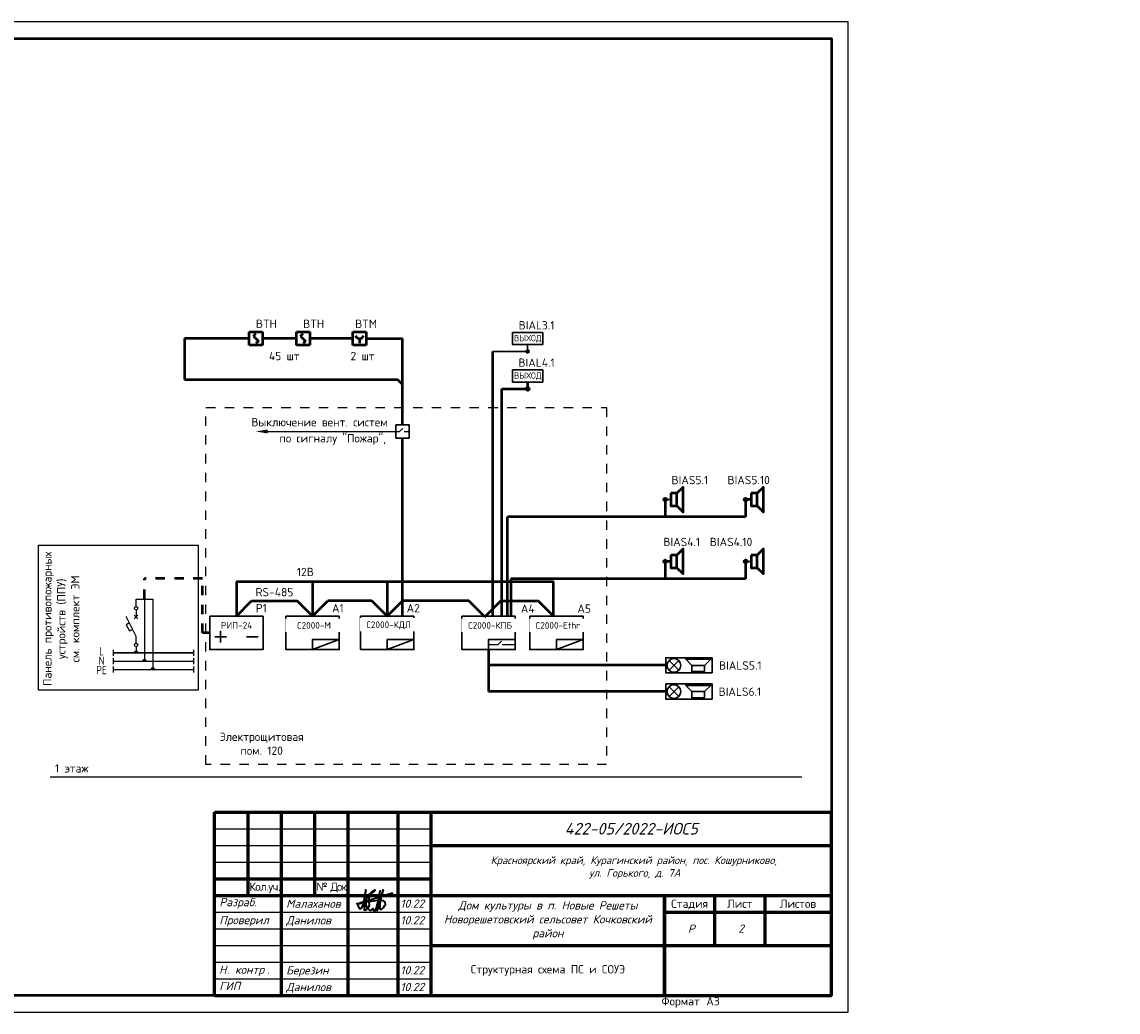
# Paper-space layout 'СО11' of a CAD drawing. Header units: millimetres. Extents: x -251634 to 540694, y -6316 to 23384.
# Tile 2 of 4: x -234406 to -201537, y -6316 to 23384. Entities that reach past the tile are written whole.
import ezdxf
from ezdxf.enums import TextEntityAlignment as Align

# ---------------------------------------------------------------- set-up
doc = ezdxf.new("R2010")
doc.units = ezdxf.units.MM
doc.set_wipeout_variables(frame=1)
doc.linetypes.add('Dashed', pattern=[564.444447, 282.222223, -282.222223])
for name, color, linetype, lineweight in [('....ТЕКСТ', 7, 'Continuous', 15), ('1', 7, 'Continuous', 25), ('_разбивка', 5, 'Continuous', 25), ('Основной АППЗ', 250, 'Continuous', 20), ('подпись_Ном._пера__5', 251, 'Continuous', 18)]:
    doc.layers.add(name, color=color, linetype=linetype, lineweight=lineweight)
for name, color, linetype in [('226-1-Основной', 7, 'Continuous'), ('_0', 7, 'Continuous'), ('RS-485 АППЗ', 5, 'Continuous'), ('Проводки 220', 14, 'Continuous'), ('Штампы', 7, 'Continuous')]:
    doc.layers.add(name, color=color, linetype=linetype)
doc.layers.add('ПС', color=7, linetype='Continuous', lineweight=30, true_color=0x991b1e)
doc.layers.add('СОУЭ', color=7, linetype='Continuous', true_color=0x136734)
doc.styles.add('GOST изосп', font='isocpeui.ttf')
doc.styles.add('ISOCPEUR', font='isocpeur.ttf', dxfattribs={"height": 250})
doc.styles.add('XREF1$0$Standard', font='isocpeur.ttf')
doc.styles.add('Инна', font='isocpeur.ttf')

# ---------------------------------------------------------------- blocks, each defined once
blk = doc.blocks.new('*U61')
at = {"lineweight": 50}
for p, q in [((5, 155), (20, 155)), ((5, 155), (5, 90)), ((5, 90), (20, 90)), ((8, 5), (8, 90)), ((13, 5), (13, 90)), ((8, 65), (20, 65)), ((8, 30), (20, 30)), ((8, 5), (20, 5))]:
    blk.add_line(p, q, dxfattribs=at)
for p, q in [((10, 155), (10, 90)), ((15, 155), (15, 90)), ((10, 145), (20, 145)), ((10, 130), (20, 130)), ((10, 110), (20, 110))]:
    blk.add_line(p, q)
blk.add_lwpolyline([(0, 0), (420, 0), (420, 297), (0, 297)], close=True)
blk.add_lwpolyline([(20, 292), (415, 292), (415, 5), (20, 5)], close=True, dxfattribs=at)
at = {"style": 'XREF1$0$Standard'}
for s, p in [('Согласовано', (7.95, 102.07)), ('Взам.инв. N', (10.5, 77.5)), ('Подпись и дата', (10.5, 47.5)), ('Инв.N подл.', (10.5, 17.5))]:
    blk.add_text(s, height=2.5, rotation=90, dxfattribs=at).set_placement(p, align=Align.MIDDLE_CENTER)
blk.add_text('Формат', height=2.5, dxfattribs=at).set_placement((364.02, 2))
blk.add_text('А3', height=2.5, dxfattribs=at).set_placement((381.51, 2), align=Align.RIGHT)
blk = doc.blocks.new('светозвук')
at = {"color": 0}
blk.add_wipeout([(-94614, -45180), (-94614, -44728), (-93227, -44728), (-93227, -45180)], dxfattribs=at)
at = {"layer": 'СОУЭ', "color": 116, "lineweight": 30, "true_color": 0x136734}
for p, q in [((-93616, -44806), (-93326, -45095)), ((-93616, -45095), (-93326, -44806))]:
    blk.add_line(p, q, dxfattribs=at)
at = {"color": 116, "lineweight": 30, "true_color": 0x136734}
blk.add_wipeout([(-94387, -44763), (-94012, -44763), (-94012, -44950), (-93825, -45138), (-94575, -45138), (-94387, -44950)], dxfattribs=at).dxf.layer = 'СОУЭ'
at = {"layer": 'СОУЭ', "color": 116, "lineweight": 30, "true_color": 0x136734}
for p, q in [((-94012, -44950), (-94387, -44950)), ((-93825, -45138), (-94575, -45138))]:
    blk.add_line(p, q, dxfattribs=at)
blk.add_lwpolyline([(-94614, -45180), (-93227, -45180), (-93227, -44728), (-94614, -44728)], close=True, dxfattribs=at)
at = {"layer": 'СОУЭ', "color": 116, "lineweight": 30, "true_color": 0x136734, "flags": 128}
blk.add_lwpolyline([(-94387, -44763), (-94012, -44763), (-94012, -44950), (-93825, -45138), (-94575, -45138), (-94387, -44950)], close=True, dxfattribs=at)
at = {"layer": 'СОУЭ', "color": 116, "lineweight": 30, "true_color": 0x136734}
blk.add_circle((-93471, -44950), 205, dxfattribs=at)
blk = doc.blocks.new('дин')
at = {"color": 116, "lineweight": 50, "true_color": 0x136734}
blk.add_wipeout([(-11172, 61133), (-11172, 61508), (-10985, 61508), (-10797, 61696), (-10797, 60946), (-10985, 61133)], dxfattribs=at).dxf.layer = 'СОУЭ'
at = {"layer": 'СОУЭ', "color": 116, "lineweight": 50, "true_color": 0x136734}
for p, q in [((-10985, 61508), (-10985, 61133)), ((-10797, 61696), (-10797, 60946))]:
    blk.add_line(p, q, dxfattribs=at)
at = {"layer": 'СОУЭ', "color": 116, "lineweight": 50, "true_color": 0x136734, "flags": 128}
blk.add_lwpolyline([(-11172, 61133), (-11172, 61508), (-10985, 61508), (-10797, 61696), (-10797, 60946), (-10985, 61133)], close=True, dxfattribs=at)
blk = doc.blocks.new('табловых')
at = {"color": 219, "true_color": 0x642165}
blk.add_wipeout([(340774, -619493), (340774, -619008), (341984, -619008), (341984, -619493)], dxfattribs=at).dxf.layer = 'ПС'
at = {"layer": 'ПС', "color": 219, "true_color": 0x642165}
blk.add_lwpolyline([(340774, -619008), (341984, -619008), (341984, -619493), (340774, -619493)], close=True, dxfattribs=at)
at = {"layer": 'ПС', "color": 219, "true_color": 0x642165, "insert": (341384, -619258), "char_height": 250, "attachment_point": 5, "style": 'ISOCPEUR', "bg_fill": 3, "box_fill_scale": 1, "bg_fill_color": 256, "bg_fill_transparency": 0}
blk.add_mtext_dynamic_manual_height_columns('ВЫХОД', width=1036.55, gutter_width=1250, heights=[0], dxfattribs=at)
blk = doc.blocks.new('33')
at = {"color": 244, "lineweight": 50, "ltscale": 200, "true_color": 0x991b1e}
blk.add_wipeout([(-618810, 3856665), (-618810, 3857065), (-618410, 3857065), (-618410, 3856665)], dxfattribs=at).dxf.layer = 'ПС'
at = {"layer": 'ПС', "color": 244, "lineweight": 50, "ltscale": 200, "true_color": 0x991b1e}
for p, q in [((-618810, 3857065), (-618410, 3857065)), ((-618810, 3856665), (-618810, 3857065)), ((-618685, 3856940), (-618610, 3857015)), ((-618685, 3856940), (-618535, 3856790)), ((-618410, 3857065), (-618410, 3856665)), ((-618410, 3856665), (-618810, 3856665)), ((-618535, 3856790), (-618610, 3856715))]:
    blk.add_line(p, q, dxfattribs=at)
blk = doc.blocks.new('444444')
at = {"color": 244, "lineweight": 50, "true_color": 0x991b1e}
blk.add_wipeout([(-622221, 4118321), (-621821, 4118321), (-621821, 4118721), (-622221, 4118721)], dxfattribs=at).dxf.layer = 'ПС'
at = {"layer": 'ПС', "color": 244, "lineweight": 50, "true_color": 0x991b1e}
for p, q in [((-622221, 4118721), (-621821, 4118721)), ((-622221, 4118321), (-622221, 4118721)), ((-622021, 4118521), (-622021, 4118390)), ((-621821, 4118721), (-621821, 4118321)), ((-621821, 4118321), (-622221, 4118321))]:
    blk.add_line(p, q, dxfattribs=at)
blk.add_arc((-622020, 4118643), 122, 194.2654, 345.7346, dxfattribs=at)

psp = doc.layouts.new('СО11')

# ---------------------------------------------------------------- linework, layer by layer
at = {"color": 0}
for p, q in [((-230983, 5745), (-230983, 5535)), ((-230983, 4945), (-231283, 5545)), ((-230983, 4745), (-230983, 4945))]:
    psp.add_line(p, q, dxfattribs=at)
at = {"color": 0, "linetype": 'Continuous'}
for p, q in [((-231184, 5357), (-231281, 5304)), ((-231281, 5304), (-231184, 5121)), ((-231184, 5121), (-231098, 5159))]:
    psp.add_line(p, q, dxfattribs=at)
for p, q in [((-220411, 4709), (-220129, 4709)), ((-220129, 4709), (-220025, 4811)), ((-220003, 4709), (-219611, 4709))]:
    psp.add_line(p, q)
at = {"color": 0}
for points in [[(-231037, 5481), (-230928, 5590)], [(-231037, 5590), (-230928, 5481)]]:
    psp.add_lwpolyline(points, dxfattribs=at)
at = {"color": 0, "lineweight": 25, "const_width": 70}
for points in [[(-230948, 4459, 1), (-231018, 4459)], [(-230698, 4209, 1), (-230768, 4209)], [(-230448, 3959, 1), (-230518, 3959)]]:
    psp.add_lwpolyline(points, format="xyb", dxfattribs=at)
at = {"color": 0}
for centre in [(-230983, 5795), (-230983, 4695)]:
    psp.add_circle(centre, 50, dxfattribs=at)
at = {"layer": '1', "linetype": 'Continuous', "lineweight": 60}
for points in [[(-228634, -316), (-210134, -316)], [(-228634, -5816), (-228634, -316)], [(-228634, -316), (-210134, -316)], [(-228634, -5816), (-228634, -316)], [(-227634, -316), (-227634, -2816)], [(-227634, -316), (-227634, -2816)], [(-226634, -316), (-226634, -5816)], [(-226634, -316), (-226634, -5816)], [(-225634, -316), (-225634, -2816)], [(-225634, -316), (-225634, -2816)], [(-224634, -316), (-224634, -5816)], [(-224634, -316), (-224634, -5816)], [(-223134, -316), (-223134, -5816)], [(-223134, -316), (-223134, -5816)], [(-222134, -5816), (-222134, -318)], [(-222134, -5816), (-222134, -318)], [(-222134, -1316), (-210134, -1316)], [(-222134, -1316), (-210134, -1316)], [(-228634, -2316), (-222134, -2316)], [(-228634, -2316), (-222134, -2316)], [(-228634, -2816), (-210134, -2816)], [(-228634, -2816), (-210134, -2816)], [(-215134, -5816), (-215134, -2816)], [(-215134, -2816), (-215134, -5816)], [(-215134, -5816), (-215134, -2816)], [(-215134, -2816), (-215134, -5816)], [(-213634, -2816), (-213634, -4316)], [(-213634, -2816), (-213634, -4316)], [(-212134, -2816), (-212134, -4316)], [(-212134, -2816), (-212134, -4316)], [(-215134, -3316), (-210134, -3316)], [(-215134, -3316), (-210134, -3316)], [(-222134, -4316), (-210134, -4316)], [(-222134, -4316), (-210134, -4316)]]:
    psp.add_lwpolyline(points, dxfattribs=at)
at = {"layer": '1', "linetype": 'Continuous', "lineweight": 60, "ltscale": 100}
for points in [[(-210134, -5816), (-210134, -316)], [(-210134, -5816), (-210134, -316)], [(-228634, -5816), (-210134, -5816)], [(-228634, -5816), (-210134, -5816)]]:
    psp.add_lwpolyline(points, dxfattribs=at)
at = {"layer": '1', "linetype": 'Continuous', "lineweight": 25}
for points in [[(-228634, -816), (-222134, -816)], [(-228634, -816), (-222134, -816)], [(-228634, -1316), (-222134, -1316)], [(-228634, -1316), (-222134, -1316)], [(-228634, -1816), (-222134, -1816)], [(-228634, -1816), (-222134, -1816)], [(-228634, -3316), (-222134, -3316)], [(-228634, -3316), (-222134, -3316)], [(-228634, -3816), (-222134, -3816)], [(-228634, -3816), (-222134, -3816)], [(-228634, -4316), (-222134, -4316)], [(-228634, -4316), (-222134, -4316)], [(-228634, -4816), (-222134, -4816)], [(-228634, -4816), (-222134, -4816)], [(-228634, -5316), (-222134, -5316)], [(-228634, -5316), (-222134, -5316)]]:
    psp.add_lwpolyline(points, dxfattribs=at)
at = {"layer": '226-1-Основной', "color": 0, "lineweight": 25}
psp.add_lwpolyline([(-230983, 5845), (-230983, 6073)], dxfattribs=at)
at = {"layer": 'RS-485 АППЗ', "lineweight": 50}
psp.add_line((-227976, 6603), (-220940, 6603), dxfattribs=at)
at = {"layer": 'RS-485 АППЗ', "color": 32, "lineweight": 50, "true_color": 0xcd6928}
for p, q in [((-227517, 6015), (-226150, 6015)), ((-225690, 5556), (-225230, 6015)), ((-223911, 6015), (-225230, 6015)), ((-223451, 5556), (-222991, 6015)), ((-221404, 6015), (-222991, 6015)), ((-221001, 6015), (-222198, 6015))]:
    psp.add_line(p, q, dxfattribs=at)
at = {"layer": 'RS-485 АППЗ', "lineweight": 50}
for points in [[(-225690, 6603), (-225690, 5556)], [(-223451, 6603), (-223451, 5556)]]:
    psp.add_lwpolyline(points, dxfattribs=at)
at = {"layer": 'RS-485 АППЗ', "color": 32, "lineweight": 50, "true_color": 0xcd6928}
for points in [[(-225690, 5556), (-226150, 6015)], [(-223451, 5556), (-223911, 6015)]]:
    psp.add_lwpolyline(points, dxfattribs=at)
at = {"layer": 'Основной АППЗ', "color": 0, "lineweight": 25}
for p, q in [((-231666, 4546), (-231666, 4372)), ((-231666, 4296), (-231666, 4122)), ((-229259, 4546), (-229259, 4372)), ((-229259, 4296), (-229259, 4122)), ((-231666, 4046), (-231666, 3872)), ((-229259, 4046), (-229259, 3872))]:
    psp.add_line(p, q, dxfattribs=at)
psp.add_lwpolyline([(-229126, 7684), (-229126, 3337), (-233905, 3337), (-233905, 7684)], close=True, dxfattribs=at)
for points in [[(-230733, 6073), (-230733, 4209)], [(-230483, 6073), (-230483, 3959)], [(-230983, 4645), (-230983, 4459)], [(-231666, 4209), (-229259, 4209)], [(-231666, 3959), (-229259, 3959)]]:
    psp.add_lwpolyline(points, dxfattribs=at)
at = {"layer": 'Основной АППЗ', "color": 0, "lineweight": 25, "const_width": 50}
psp.add_lwpolyline([(-231666, 4459), (-229259, 4459)], dxfattribs=at)
at = {"layer": 'подпись_Ном._пера__5', "color": 5, "linetype": 'Continuous', "lineweight": 35}
psp.add_spline([(-224377, -3035), (-224255, -3222), (-224097, -2647), (-224119, -2780), (-224147, -3200), (-224142, -3248), (-224061, -3232), (-223920, -2760), (-223814, -2660), (-223845, -2671), (-224015, -3234), (-223918, -3253), (-223883, -3209), (-223865, -3255), (-223667, -2683), (-223754, -3277), (-223578, -2645), (-223635, -3240), (-223506, -3086), (-224283, -3065), (-223280, -2738)], degree=3, dxfattribs=at)
at = {"layer": 'Проводки 220', "linetype": 'Dashed', "lineweight": 50}
psp.add_line((-228989, 6689), (-230733, 6689), dxfattribs=at)
psp.add_lwpolyline([(-230733, 6073), (-230733, 6689)], dxfattribs=at)
at = {"layer": 'Проводки 220', "color": 0, "lineweight": 25}
psp.add_lwpolyline([(-230983, 6073), (-230483, 6073)], dxfattribs=at)
at = {"layer": 'ПС', "color": 244, "lineweight": 50, "true_color": 0x991b1e}
for p, q in [((-228831, 13883), (-229532, 13883)), ((-229532, 13883), (-229532, 12658)), ((-224082, 13883), (-222990, 13883)), ((-229532, 12658), (-223140, 12658)), ((-222990, 12508), (-223140, 12658))]:
    psp.add_line(p, q, dxfattribs=at)
at = {"layer": 'ПС', "color": 219, "lineweight": 50, "true_color": 0x642165}
for p, q in [((-219241, 12811), (-219241, 12377)), ((-220020, 12377), (-219196, 12377)), ((-220411, 4556), (-220411, 3300))]:
    psp.add_line(p, q, dxfattribs=at)
at = {"layer": 'ПС', "color": 116, "lineweight": 50, "true_color": 0x136734}
for p, q in [((-215116, 7200), (-215116, 6680)), ((-214952, 7200), (-215071, 7200)), ((-212705, 7200), (-212705, 6680)), ((-219745, 6680), (-219745, 5556)), ((-212705, 6680), (-219745, 6680))]:
    psp.add_line(p, q, dxfattribs=at)
at = {"layer": 'ПС', "color": 116, "lineweight": 30, "true_color": 0x136734}
psp.add_line((-212541, 7200), (-212660, 7200), dxfattribs=at)
at = {"layer": 'ПС', "color": 244, "lineweight": 50, "true_color": 0x991b1e}
for points in [[(-227544, 13883), (-228831, 13883)], [(-225899, 13883), (-227189, 13883)], [(-224482, 13883), (-225773, 13883)]]:
    psp.add_lwpolyline(points, dxfattribs=at)
at = {"layer": 'ПС', "color": 0, "lineweight": 30}
for points in [[(-226490, 5556), (-226490, 4556), (-224890, 4556), (-224890, 5556), (-226490, 5556)], [(-224251, 5556), (-224251, 4556), (-222651, 4556), (-222651, 5556), (-224251, 5556)], [(-221211, 5556), (-221211, 4556), (-219611, 4556), (-219611, 5556), (-221211, 5556)], [(-219176, 5556), (-219176, 4556), (-217576, 4556), (-217576, 5556), (-219176, 5556)], [(-225690, 4556), (-225690, 4863), (-224890, 4863)], [(-224890, 4863), (-225690, 4556)], [(-223451, 4556), (-223451, 4863), (-222651, 4863)], [(-222651, 4863), (-223451, 4556)], [(-220411, 4556), (-220411, 4863), (-219611, 4863)], [(-218376, 4556), (-218376, 4863), (-217576, 4863)], [(-217576, 4863), (-218376, 4556)]]:
    psp.add_lwpolyline(points, dxfattribs=at)
at = {"layer": 'ПС', "color": 219, "lineweight": 50, "true_color": 0x642165}
psp.add_circle((-219241, 12377), 45, dxfattribs=at)
at = {"layer": 'ПС', "color": 116, "lineweight": 50, "true_color": 0x136734}
for centre in [(-215116, 7200), (-212705, 7200)]:
    psp.add_circle(centre, 45, dxfattribs=at)

# ---------------------------------------------------------------- texts
at = {"layer": '....ТЕКСТ', "lineweight": 0, "ltscale": 100, "style": 'ISOCPEUR'}
for s, p in [('Стадия', (-214384, -3066)), ('Лист', (-212884, -3066)), ('Листов', (-211134, -3066))]:
    psp.add_text(s, height=250, dxfattribs=at).set_placement(p, align=Align.MIDDLE_CENTER)
at = {"layer": '....ТЕКСТ', "color": 116, "true_color": 0x136734, "char_height": 250, "attachment_point": 5, "style": 'ISOCPEUR', "bg_fill": 3, "box_fill_scale": 1, "bg_fill_color": 256, "bg_fill_transparency": 0}
for s, width, insert in [('\\pt1000;BIAS4.1', 740.17, (-214620, 7785)), ('\\pt1000;BIAS4.10', 1137.85, (-213143, 7785))]:
    psp.add_mtext_dynamic_manual_height_columns(s, width=width, gutter_width=1250, heights=[0], dxfattribs=dict(at, insert=insert))
at = {"layer": '....ТЕКСТ', "insert": (-227968, 5282), "char_height": 200, "width": 1518.45, "attachment_point": 5, "line_spacing_factor": 0.75, "style": 'ISOCPEUR', "bg_fill": 2}
psp.add_mtext('\\pt0,600;РИП-24', dxfattribs=at)
at = {"layer": '....ТЕКСТ', "insert": (-227217, 1733), "char_height": 250, "width": 2833.55, "attachment_point": 5, "style": 'ISOCPEUR', "bg_fill": 3, "box_fill_scale": 1, "bg_fill_color": 256, "bg_fill_transparency": 0}
psp.add_mtext('\\pt0,750;Электрощитовая\\Pпом. 120', dxfattribs=at)
at = {"color": 0, "lineweight": 25, "style": 'ISOCPEUR'}
for s, p in [('12В', (-226161, 6759)), ('RS-485 ', (-227399, 6153)), ('Р1', (-227395, 5674)), ('А1', (-225108, 5674)), ('А2', (-222869, 5674)), ('А4', (-219444, 5660)), ('А5', (-217750, 5660))]:
    psp.add_text(s, height=250, dxfattribs=at).set_placement(p)
at = {"color": 0, "lineweight": 25, "insert": (-233225, 5478), "char_height": 250, "attachment_point": 5, "rotation": 90, "style": 'ISOCPEUR'}
psp.add_mtext_dynamic_manual_height_columns('\\A1;Панель противопожарных устройств (ППУ)\\Pсм. комплект ЭМ ', width=4858.53, gutter_width=1250, heights=[0], dxfattribs=at)
at = {"color": 0, "lineweight": 25, "char_height": 250, "attachment_point": 5, "style": 'ISOCPEUR'}
for s, insert in [('{\\W0.8;L}', (-232018, 4510)), ('{\\W0.8;N}', (-232018, 4223)), ('{\\W0.8;РЕ}', (-232018, 3942))]:
    psp.add_mtext_dynamic_manual_height_columns(s, width=18836.85, gutter_width=1250, heights=[0], dxfattribs=dict(at, insert=insert))
at = {"lineweight": 0, "ltscale": 100, "char_height": 250, "width": 1000, "attachment_point": 1, "style": 'ISOCPEUR'}
for s, insert in [('\\pi80;{\\T0.85;№ Док.}', (-225656, -2430)), ('\\pi80;{\\T0.85;№ Док.}', (-225656, -2430)), ('\\pi50;{\\T0.92;Кол.уч.}', (-227634, -2430)), ('\\pi50;{\\T0.92;Кол.уч.}', (-227634, -2430))]:
    psp.add_mtext(s, dxfattribs=dict(at, insert=insert))
at = {"layer": '1', "style": 'GOST изосп'}
for s, p in [('Разраб.', (-228484, -3144)), ('Разраб.', (-228484, -3144)), ('Малаханов', (-226484, -3189)), ('10.22', (-223058, -3189)), ('Проверил', (-228487, -3682)), ('Проверил', (-228487, -3682)), ('Данилов', (-226484, -3689)), ('10.22', (-223058, -3689)), ('Н', (-228494, -5169)), ('Н', (-228494, -5169)), ('. ', (-228249, -5169)), ('. ', (-228249, -5169)), ('контр', (-228016, -5169)), ('контр', (-228016, -5169)), ('.', (-227050, -5169)), ('.', (-227050, -5169)), ('Березин', (-226484, -5189)), ('Березин', (-226484, -5189)), ('10.22', (-223058, -5189)), ('ГИП', (-228487, -5660)), ('ГИП', (-228487, -5660)), ('Данилов', (-226484, -5689)), ('Данилов', (-226484, -5689)), ('10.22', (-223058, -5689))]:
    psp.add_text(s, height=250, dxfattribs=at).set_placement(p)
at = {"layer": '1', "attachment_point": 5, "style": 'GOST изосп'}
for s, insert, char_height, width in [('422-05/2022-ИОС5', (-216134, -817), 350, 12000), ('\\pl102.035;Р ', (-214384, -3816), 250, 1500)]:
    psp.add_mtext(s, dxfattribs=dict(at, insert=insert, char_height=char_height, width=width))
at = {"layer": '1', "insert": (-220443, -1646), "char_height": 250, "attachment_point": 1, "style": 'GOST изосп'}
psp.add_mtext_dynamic_manual_height_columns('\\pi94.53719;{\\H0.91667x;Красноярский край, Курагинский район, пос. Кошурниково, \\P\\pi3042.89861;ул. Горького, д. 7А}', width=8985.98, gutter_width=1250, heights=[0], dxfattribs=at)
at = {"layer": '_0', "lineweight": 25, "char_height": 250.1, "attachment_point": 5, "style": 'ISOCPEUR', "bg_fill": 3, "box_fill_scale": 1, "bg_fill_color": 256, "bg_fill_transparency": 0}
for s, insert, width in [('BTH', (-227076, 14329), 603.87), ('BTH', (-225659, 14329), 603.87), ('BTM', (-224084, 14329), 1013.95), ('45 шт', (-226539, 13361), 1061.25), ('2 шт', (-224192, 13361), 850.88)]:
    psp.add_mtext(s, dxfattribs=dict(at, insert=insert, width=width))
at = {"layer": '_0', "color": 0, "lineweight": 25, "insert": (-232913, 994), "char_height": 250.1, "width": 1408.35, "attachment_point": 5, "style": 'ISOCPEUR', "bg_fill": 2}
psp.add_mtext('1 этаж', dxfattribs=at)
at = {"layer": '_разбивка', "color": 0, "char_height": 250, "style": 'Инна'}
for s, insert, width, attachment_point in [('{\\fISOCPEUR|b0|i1|c204|p34;Дом культуры в п. Новые Решеты Новорешетовский сельсовет Кочковский район}', (-218634, -3566), 7000, 5), ('{\\fISOCPEUR|b0|i1|c204|p34;2}', (-212929, -3688), 102.5, 1), ('Структурная схема ПС и СОУЭ', (-218634, -5066), 7000, 5)]:
    psp.add_mtext(s, dxfattribs=dict(at, insert=insert, width=width, attachment_point=attachment_point))

# ---------------------------------------------------------------- next in the draw order: linework, layer by layer
at = {"color": 0, "lineweight": 30}
for points in [[(-228776, 5556), (-228776, 4556), (-227176, 4556), (-227176, 5556), (-228776, 5556)], [(-228622, 4942), (-228273, 4942)], [(-228447, 5117), (-228447, 4768)], [(-227675, 4942), (-227326, 4942)]]:
    psp.add_lwpolyline(points, dxfattribs=at)
at = {"layer": '_0', "lineweight": 25}
psp.add_lwpolyline([(-233554, 737), (-211018, 737)], dxfattribs=at)
at = {"layer": 'RS-485 АППЗ', "lineweight": 50}
psp.add_lwpolyline([(-227976, 6603), (-227976, 5556)], dxfattribs=at)
at = {"layer": 'RS-485 АППЗ', "color": 32, "lineweight": 50, "true_color": 0xcd6928}
psp.add_lwpolyline([(-227976, 5556), (-227517, 6015)], dxfattribs=at)
at = {"layer": 'Проводки 220', "linetype": 'Dashed', "lineweight": 50}
for p, q in [((-228989, 5056), (-228989, 6689)), ((-228776, 5056), (-228989, 5056))]:
    psp.add_line(p, q, dxfattribs=at)

# ---------------------------------------------------------------- next in the draw order: texts
at = {"layer": '....ТЕКСТ', "char_height": 200, "width": 1518.45, "attachment_point": 5, "line_spacing_factor": 0.75, "style": 'ISOCPEUR', "bg_fill": 2}
for s, insert in [('\\pt0,600;С2000-М', (-225647, 5282)), ('\\pt0,600;С2000-КПБ', (-220368, 5282))]:
    psp.add_mtext(s, dxfattribs=dict(at, insert=insert))

# ---------------------------------------------------------------- next in the draw order: linework, layer by layer
at = {"layer": 'RS-485 АППЗ', "color": 32, "lineweight": 50, "true_color": 0xcd6928}
psp.add_line((-220521, 5535), (-221001, 6015), dxfattribs=at)
at = {"layer": 'ПС', "color": 219, "lineweight": 50, "true_color": 0x642165}
psp.add_line((-220020, 5556), (-220020, 12377), dxfattribs=at)

# ---------------------------------------------------------------- next in the draw order: block references
at = {"layer": 'Штампы', "color": 7, "xscale": 100, "yscale": 100, "zscale": 100}
psp.add_blockref('*U61', (-251634, -6316), dxfattribs=at)

# ---------------------------------------------------------------- next in the draw order: block references
at = {"rotation": 180}
for p in [(-308327, -40867), (-308327, -41654)]:
    psp.add_blockref('светозвук', p, dxfattribs=at)

# ---------------------------------------------------------------- next in the draw order: texts
at = {"layer": '....ТЕКСТ', "char_height": 200, "width": 1518.45, "attachment_point": 5, "line_spacing_factor": 0.75, "style": 'ISOCPEUR', "bg_fill": 2}
for s, insert in [('\\pt0,600;С2000-КДЛ', (-223408, 5282)), ('\\pt0,600;С2000-Ethr', (-218332, 5282))]:
    psp.add_mtext(s, dxfattribs=dict(at, insert=insert))
at = {"layer": 'ПС', "color": 244, "lineweight": 30, "true_color": 0x991b1e, "char_height": 250, "attachment_point": 5, "style": 'ISOCPEUR', "bg_fill": 3, "box_fill_scale": 1, "bg_fill_color": 256, "bg_fill_transparency": 0}
for s, insert, width in [('\\pt1000;{\\C116;\\c3434259;BIALS5.1}', (-212864, 4079), 1136.25), ('\\pt1000;{\\C116;\\c3434259;BIALS6.1}', (-212876, 3293), 1329.19)]:
    psp.add_mtext(s, dxfattribs=dict(at, insert=insert, width=width))

# ---------------------------------------------------------------- next in the draw order: linework, layer by layer
at = {"layer": 'ПС', "color": 244, "lineweight": 50, "true_color": 0x991b1e}
psp.add_line((-222990, 5556), (-222990, 13883), dxfattribs=at)
at = {"layer": 'ПС', "color": 219, "lineweight": 50, "true_color": 0x642165}
for p, q in [((-215101, 4086), (-220411, 4086)), ((-215101, 3300), (-220411, 3300))]:
    psp.add_line(p, q, dxfattribs=at)

# ---------------------------------------------------------------- next in the draw order: texts
at = {"layer": '....ТЕКСТ', "insert": (-242884, 12487), "char_height": 250.002, "width": 9835.34, "attachment_point": 5, "style": 'ISOCPEUR', "bg_fill": 2}
psp.add_mtext('\\pi-250.002,l250.002; Извещатель пожарный дымовой оптико-электронный адресно-аналоговый ДИП-34А-03 (ИП 212-34А) xBTHy.z, где х-номер ЗКПС, у-номер ДПЛС, z - порядковый номер в ДПЛС', dxfattribs=at)

# ---------------------------------------------------------------- next in the draw order: texts
at = {"layer": '....ТЕКСТ', "insert": (-242816, 10087), "char_height": 250.002, "width": 9837.48, "attachment_point": 5, "style": 'ISOCPEUR', "bg_fill": 2}
psp.add_mtext('\\pl250.002;Извещатель пожарный ручной адресный ИПР 513-3АМ исп.01,  xBTMy.z, где х-номер ЗКПС, у-номер ДПЛС, z - порядковый номер в ДПЛС', dxfattribs=at)

# ---------------------------------------------------------------- next in the draw order: linework, layer by layer
psp.add_solid([(-227039, 11041), (-227389, 11099), (-227039, 11157)])
at = {"layer": 'RS-485 АППЗ', "lineweight": 50}
for p in [(-220940, 6603), (-218466, 5556)]:
    psp.add_line(p, (-218466, 6603), dxfattribs=at)
at = {"layer": 'RS-485 АППЗ', "color": 32, "lineweight": 50, "true_color": 0xcd6928}
for p, q in [((-220521, 5535), (-220041, 6015)), ((-220041, 6015), (-218925, 6015)), ((-218466, 5556), (-218925, 6015))]:
    psp.add_line(p, q, dxfattribs=at)
at = {"layer": 'ПС', "color": 219, "lineweight": 30, "true_color": 0x642165}
for p, q in [((-219241, 13932), (-219241, 13499)), ((-219196, 13499), (-220281, 13499))]:
    psp.add_line(p, q, dxfattribs=at)
at = {"layer": 'ПС', "color": 219, "lineweight": 50, "true_color": 0x642165}
psp.add_line((-220281, 5556), (-220281, 13499), dxfattribs=at)
at = {"layer": 'ПС', "color": 116, "lineweight": 50, "true_color": 0x136734}
for p, q in [((-215116, 9056), (-215116, 8536)), ((-212705, 9056), (-212705, 8536)), ((-212541, 9056), (-212660, 9056)), ((-219844, 5556), (-219844, 8536)), ((-212705, 8536), (-219844, 8536))]:
    psp.add_line(p, q, dxfattribs=at)
at = {"layer": 'ПС', "color": 116, "lineweight": 30, "true_color": 0x136734}
psp.add_line((-214952, 9056), (-215071, 9056), dxfattribs=at)
at = {"layer": 'ПС', "color": 219, "lineweight": 30, "true_color": 0x642165}
psp.add_circle((-219241, 13499), 45, dxfattribs=at)
at = {"layer": 'ПС', "color": 116, "lineweight": 50, "true_color": 0x136734}
for centre in [(-215116, 9056), (-212705, 9056)]:
    psp.add_circle(centre, 45, dxfattribs=at)

# ---------------------------------------------------------------- next in the draw order: block references
at = {"layer": '_0', "color": 0, "xscale": 0.75, "yscale": 0.75, "zscale": 0.75}
psp.add_blockref('табловых', (-475275, 477202), dxfattribs=at)
at = {"layer": 'ПС'}
for name, p in [('33', (391221, -3842982)), ('33', (392637, -3842982)), ('444444', (397739, -4104638))]:
    psp.add_blockref(name, p, dxfattribs=at)
at = {"layer": 'ПС', "color": 116, "lineweight": 30, "true_color": 0x136734, "xscale": -1, "rotation": 180}
psp.add_blockref('дин', (-203780, 68521), dxfattribs=at)
at = {"layer": 'ПС', "xscale": -1, "rotation": 180}
psp.add_blockref('дин', (-201369, 68521), dxfattribs=at)

# ---------------------------------------------------------------- next in the draw order: texts
at = {"color": 0, "lineweight": 25, "style": 'ISOCPEUR'}
for s, p in [('Выключение вент. систем', (-227526, 11253)), ('по сигналу "Пожар",', (-226685, 10770))]:
    psp.add_text(s, height=250, dxfattribs=at).set_placement(p)

# ---------------------------------------------------------------- next in the draw order: block references
at = {"layer": '_0', "color": 0, "xscale": 0.75, "yscale": 0.75, "zscale": 0.75}
psp.add_blockref('табловых', (-475275, 478323), dxfattribs=at)
at = {"layer": 'ПС', "color": 116, "lineweight": 30, "true_color": 0x136734, "xscale": -1, "rotation": 180}
psp.add_blockref('дин', (-203780, 70377), dxfattribs=at)
at = {"layer": 'ПС', "xscale": -1, "rotation": 180}
psp.add_blockref('дин', (-201369, 70377), dxfattribs=at)

# ---------------------------------------------------------------- next in the draw order: texts
at = {"layer": 'ПС', "color": 244, "lineweight": 30, "true_color": 0x991b1e, "insert": (-218974, 13163), "char_height": 250, "width": 1136.25, "attachment_point": 5, "style": 'ISOCPEUR', "bg_fill": 3, "box_fill_scale": 1, "bg_fill_color": 256, "bg_fill_transparency": 0}
psp.add_mtext('\\pt1000;{\\C219;\\c6627684;BIAL4.1}', dxfattribs=at)

# ---------------------------------------------------------------- next in the draw order: wipeouts: each hides what was drawn before it
at = {"color": 177, "lineweight": 30, "ltscale": 200, "true_color": 0x293189}
psp.add_wipeout([(-223195, 10898), (-223195, 11298), (-222795, 11298), (-222795, 10898)], dxfattribs=at).dxf.layer = 'ПС'

# ---------------------------------------------------------------- next in the draw order: linework, layer by layer
at = {"color": 177, "true_color": 0x293189}
for p, q in [((-223087, 11098), (-222981, 11187)), ((-223195, 11098), (-223087, 11098)), ((-222944, 11098), (-222795, 11098))]:
    psp.add_line(p, q, dxfattribs=at)
at = {"color": 0, "linetype": 'Dashed', "lineweight": 25}
psp.add_lwpolyline([(-228887, 11817), (-216877, 11817), (-216877, 1110), (-228887, 1110)], close=True, dxfattribs=at)
at = {"linetype": 'ByBlock', "lineweight": -2}
psp.add_lwpolyline([(-227039, 11099), (-223195, 11099)], dxfattribs=at)
at = {"layer": 'ПС', "color": 177, "lineweight": 30, "ltscale": 200, "true_color": 0x293189}
for p, q in [((-223195, 11298), (-222795, 11298)), ((-223195, 10898), (-223195, 11298)), ((-222795, 11298), (-222795, 10898)), ((-222795, 10898), (-223195, 10898))]:
    psp.add_line(p, q, dxfattribs=at)

# ---------------------------------------------------------------- next in the draw order: texts
at = {"layer": '....ТЕКСТ', "color": 116, "true_color": 0x136734, "char_height": 250, "attachment_point": 5, "style": 'ISOCPEUR', "bg_fill": 3, "box_fill_scale": 1, "bg_fill_color": 256, "bg_fill_transparency": 0}
for s, width, insert in [('\\pt1000;BIAS5.1', 740.17, (-214377, 9641)), ('\\pt1000;BIAS5.10', 1137.85, (-212614, 9641))]:
    psp.add_mtext_dynamic_manual_height_columns(s, width=width, gutter_width=1250, heights=[0], dxfattribs=dict(at, insert=insert))
at = {"layer": 'ПС', "color": 244, "lineweight": 30, "true_color": 0x991b1e, "insert": (-218974, 14284), "char_height": 250, "width": 1136.25, "attachment_point": 5, "style": 'ISOCPEUR', "bg_fill": 3, "box_fill_scale": 1, "bg_fill_color": 256, "bg_fill_transparency": 0}
psp.add_mtext('\\pt1000;{\\C219;\\c6627684;BIAL3.1}', dxfattribs=at)

# ---------------------------------------------------------------- next in the draw order: texts
at = {"layer": '....ТЕКСТ', "insert": (-242884, 11287), "char_height": 250.002, "width": 9835.34, "attachment_point": 5, "style": 'ISOCPEUR', "bg_fill": 2}
psp.add_mtext('\\pi-250.002,l250.002; Извещатель пожарный дымовой оптико-электронный адресно-аналоговый ДИП-34А-03 (ИП 212-34А) xBTHy.z, где х-номер ЗКПС, у-номер ДПЛС, z - порядковый номер в ДПЛС', dxfattribs=at)

doc.saveas('drawing.dxf')
